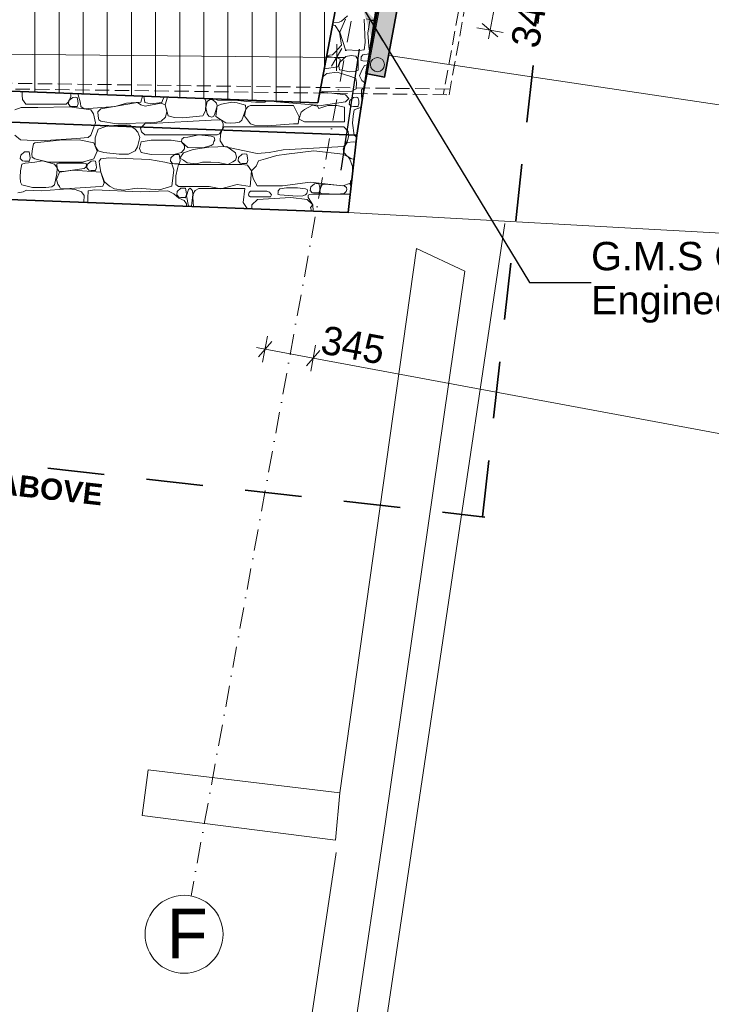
# Model space of a CAD drawing. Header units: millimetres. Extents: x -738537 to 1850049, y -250217 to 604013.
# Tile 140 of 204: x -102957 to -98083, y 71557 to 78497. Entities that reach past the tile are written whole.
import ezdxf

# ---------------------------------------------------------------- set-up
doc = ezdxf.new("R2010")
doc.units = ezdxf.units.MM
doc.header["$MEASUREMENT"] = 0
doc.set_wipeout_variables(frame=1)
for name, pattern in [('Dot & Dashed', [280, 150, -60, 0, -70]), ('Hidden Line', [140, 100, -40]), ('Long Dashed', [700, 400, -300]), ('Wipeout_Contour', [1000, 0, -1000])]:
    doc.linetypes.add(name, pattern=pattern)
for name, color, linetype in [('A_FLOORS STRUCTURE', 7, 'Continuous'), ('C_DIMS - GA', 7, 'Continuous'), ('MARKETING', 7, 'Continuous')]:
    doc.layers.add(name, color=color, linetype=linetype)
for name, color, linetype, lineweight in [('A_FLOORS STRUCTURE_Pen_No__128', 9, 'Continuous', 0), ('A_FLOORS STRUCTURE_Pen_No__3', 30, 'Continuous', 15), ('A_SITE 3D_Pen_No__128', 9, 'Continuous', 0), ('A_SURVEY_Pen_No__6', 7, 'Continuous', 5), ('A_WALL LOAD_Pen_No__1', 214, 'Continuous', 35), ('A_WALL LOAD_Pen_No__128', 9, 'Continuous', 0), ('A_WALL LOAD_Pen_No__3', 30, 'Continuous', 15), ('BUILDING_Pen_No__2', 1, 'Continuous', 25), ('C-GRID _Pen_No__5', 4, 'Continuous', 5), ('C_DIMS - GA_Pen_No__6', 7, 'Continuous', 5), ('C_TEXT GA_Pen_No__6', 7, 'Continuous', 5), ('MARKETING_Pen_No__1', 214, 'Continuous', 35), ('SEWER LINE_Pen_No__1', 214, 'Continuous', 35), ('SEWER LINE_Pen_No__4', 5, 'Continuous', 5)]:
    doc.layers.add(name, color=color, linetype=linetype, lineweight=lineweight)
doc.layers.add('MARKETING_Pen_No__171', color=7, linetype='Continuous', lineweight=0, true_color=0xdadada)
doc.layers.add('MARKETING_Pen_No__7', color=7, linetype='Continuous', lineweight=5, true_color=0x9f07ff)
doc.styles.add('GENERATED_STYLE_1', font='GOTHIC.TTF')
doc.styles.add('GENERATED_STYLE_2', font='arial.ttf')
doc.styles.add('GENERATED_STYLE_6', font='arialbd.ttf')
doc.dimstyles.new('GENERATED_STYLE__1', dxfattribs={"dimtxt": 200, "dimasz": 95, "dimexe": 0.18, "dimexo": 90000, "dimgap": 0.09, "dimtad": 1, "dimdec": 0, "dimzin": 0, "dimdsep": 46, "dimtxsty": 'GENERATED_STYLE_1', "dimblk": 'ARROWHEAD_2', "dimblk1": 'ARROWHEAD_2', "dimblk2": 'ARROWHEAD_2', "dimcen": 0.09, "dimclrd": 7, "dimclre": 7, "dimclrt": 7, "dimadec": 0, "dimazin": 0, "dimtfac": 1, "dimtdec": 4, "dimtmove": 0, "dimatfit": 3, "dimfxl": 1, "dimtolj": 1, "dimtzin": 0, "dimarcsym": 0})
doc.dimstyles.new('GENERATED_STYLE__3', dxfattribs={"dimtxt": 200, "dimasz": 95, "dimexe": 0.18, "dimexo": 90000, "dimgap": 0.09, "dimtad": 1, "dimdec": 0, "dimzin": 0, "dimdsep": 46, "dimtxsty": 'GENERATED_STYLE_1', "dimblk": 'ARROWHEAD_2', "dimblk1": 'ARROWHEAD_2', "dimblk2": 'ARROWHEAD_2', "dimcen": 0.09, "dimclrd": 7, "dimclre": 7, "dimclrt": 7, "dimadec": 0, "dimazin": 0, "dimtfac": 1, "dimtdec": 4, "dimtmove": 2, "dimatfit": 3, "dimfxl": 1, "dimtolj": 1, "dimtzin": 0, "dimarcsym": 0})
doc.dimstyles.new('GENERATED_STYLE__7', dxfattribs={"dimtxt": 0.18, "dimasz": 273.6, "dimexe": 0.18, "dimexo": 0.0625, "dimgap": 0.09, "dimtad": 0, "dimtih": 1, "dimtoh": 1, "dimdec": 4, "dimzin": 0, "dimdsep": 46, "dimcen": 0.09, "dimadec": 0, "dimazin": 0, "dimtfac": 1, "dimtdec": 4, "dimtmove": 0, "dimatfit": 3, "dimldrblk": 'ARROWHEAD_5', "dimfxl": 1, "dimtolj": 1, "dimtzin": 0, "dimarcsym": 0})

# ---------------------------------------------------------------- blocks, each defined once
blk = doc.blocks.new('*D267')
at = {"layer": 'C_DIMS - GA_Pen_No__6', "color": 7, "linetype": 'Continuous', "lineweight": 5, "transparency": 16777216}
for p, q in [((-100889, 76111.5), (-101228.2, 76174.5)), ((-100935.9, 76056.6), (-100842.1, 76166.3)), ((-100871.9, 76203.6), (-100906.2, 76019.3)), ((-93154.8, 74673.7), (-100889, 76111.5)), ((-93137.7, 74765.8), (-93171.9, 74581.5)), ((-93201.7, 74618.8), (-93107.9, 74728.5)), ((-93094.7, 74662.5), (-93154.8, 74673.7))]:
    blk.add_line(p, q, dxfattribs=at)
at = {"layer": 'C_DIMS - GA_Pen_No__6', "color": 7, "lineweight": 5, "transparency": 16777216, "char_height": 200, "attachment_point": 7, "rotation": 349.46894, "style": 'GENERATED_STYLE_1'}
for s, insert in [('\\A1;{\\pql;\\fCentury Gothic|b0|i0|c0|p34;345}', (-100846.2, 76144.2)), ('\\A1;{\\pql;\\fCentury Gothic|b0|i0|c0|p34;7\xa0867}', (-97130.3, 75453.4))]:
    blk.add_mtext(s, dxfattribs=dict(at, insert=insert))
blk = doc.blocks.new('ARROWHEAD_2')
at = {"color": 0, "linetype": 'Continuous', "lineweight": 0}
for p, q in [((0, 0), (-1, 0)), ((-0.378, -0.655), (0.378, 0.655))]:
    blk.add_line(p, q, dxfattribs=at)
blk = doc.blocks.new('*D268')
at = {"layer": 'C_DIMS - GA_Pen_No__6', "color": 7, "linetype": 'Continuous', "lineweight": 5, "transparency": 16777216}
for p, q in [((-101181.3, 76229.4), (-101275.1, 76119.7)), ((-101211.1, 76266.7), (-101245.4, 76082.4)), ((-101228.2, 76174.5), (-101288.3, 76185.7)), ((-100889, 76111.5), (-101228.2, 76174.5)), ((-100935.9, 76056.6), (-100842.1, 76166.3)), ((-100871.9, 76203.6), (-100906.2, 76019.3))]:
    blk.add_line(p, q, dxfattribs=at)
blk = doc.blocks.new('*X288')
at = {"layer": 'MARKETING_Pen_No__7', "color": 190, "linetype": 'Continuous', "lineweight": 5, "true_color": 0x9f07ff}
for p, q in [((-100661.5, 78501.4), (-100700.6, 78408.5)), ((-100688.8, 78486.6), (-100647.6, 78525.3)), ((-100522.2, 78336.2), (-100529.7, 78501.4)), ((-100515.3, 78503.4), (-100473.7, 78493.3)), ((-100733.4, 78456.5), (-100753.1, 78461.8)), ((-100750.1, 78477.9), (-100746.2, 78477.6)), ((-100746.2, 78477.6), (-100706.7, 78479.2)), ((-100704.1, 78408.3), (-100733.4, 78456.5)), ((-100706.7, 78479.2), (-100688.8, 78486.6)), ((-100489.3, 78490.9), (-100503, 78402.4)), ((-100485.5, 78491.2), (-100489.3, 78490.1)), ((-100457.9, 78489.5), (-100489.3, 78490.9)), ((-100473.7, 78493.3), (-100457, 78495.6)), ((-100715.4, 78424.7), (-100700.6, 78408.5)), ((-100688.8, 78318.3), (-100704.1, 78408.3)), ((-100700.6, 78408.5), (-100661.5, 78284.2)), ((-100503, 78402.4), (-100494.4, 78284.3)), ((-100733.4, 78267.8), (-100688.8, 78318.3)), ((-100529.7, 78284.2), (-100522.2, 78336.2)), ((-100781.6, 78238.1), (-100795.4, 78237.4)), ((-100794.1, 78244.2), (-100753.2, 78249.8)), ((-100714.3, 78225.5), (-100781.6, 78238.1)), ((-100753.2, 78249.8), (-100733.4, 78267.8)), ((-100699.7, 78218.1), (-100714.3, 78225.5)), ((-100659.9, 78237), (-100685.9, 78212.3)), ((-100661.5, 78284.2), (-100565.2, 78279.5)), ((-100621.3, 78244.2), (-100659.9, 78237)), ((-100588.1, 78239.8), (-100621.3, 78244.2)), ((-100571, 78212.3), (-100588.1, 78239.8)), ((-100565.2, 78279.5), (-100529.7, 78284.2)), ((-100551.5, 78221.3), (-100553.3, 78211.4)), ((-100551.1, 78235.2), (-100551.5, 78221.3)), ((-100540, 78249.7), (-100551.1, 78235.2)), ((-100493.5, 78255.8), (-100540, 78249.7)), ((-100494.9, 78284.2), (-100489.2, 78284.3)), ((-100811.9, 78149.8), (-100714.3, 78164.8)), ((-100714.3, 78164.8), (-100699.7, 78207.2)), ((-100698, 78200.7), (-100709.1, 78171.4)), ((-100709.1, 78171.4), (-100702.7, 78144.7)), ((-100699.7, 78207.2), (-100699.7, 78218.1)), ((-100685.9, 78212.3), (-100698, 78200.7)), ((-100571, 78141), (-100571, 78212.3)), ((-100553.3, 78211.4), (-100540, 78206.5)), ((-100526.3, 78175.3), (-100547.2, 78140.8)), ((-100540, 78206.5), (-100501.5, 78203.7)), ((-100505.2, 78179.2), (-100526.3, 78175.3)), ((-100817.3, 78099), (-100821.2, 78100.4)), ((-100793.3, 78117), (-100817.3, 78099)), ((-100721, 78128.5), (-100793.3, 78117)), ((-100617.2, 78094.1), (-100721, 78128.5)), ((-100702.7, 78144.7), (-100685.9, 78141)), ((-100685.9, 78141), (-100635, 78130.2)), ((-100635, 78130.2), (-100593, 78131.4)), ((-100589.2, 78081.6), (-100617.2, 78094.1)), ((-100593, 78131.4), (-100571, 78141)), ((-100584, 78053.5), (-100589.2, 78081.6)), ((-100547.2, 78140.8), (-100562.2, 78102.3)), ((-100562.2, 78102.3), (-100545.8, 78069.7)), ((-100586.3, 78008.8), (-100584, 78053.5)), ((-100529.4, 78020.2), (-100549.4, 78001.9)), ((-100545.8, 78069.7), (-100526.3, 78055.2)), ((-100526.3, 78055.2), (-100524.2, 78054.5)), ((-102941, 77990.9), (-102940.1, 77965.3)), ((-102940.1, 77965.3), (-102938.1, 77935.7)), ((-102610.2, 77919.9), (-102597.2, 77956.5)), ((-102584.1, 77949.5), (-102610.1, 77926.9)), ((-102597.2, 77956.5), (-102598.2, 77978)), ((-102565.6, 77951.2), (-102584.1, 77949.5)), ((-102552.4, 77949.5), (-102565.6, 77951.2)), ((-102546.6, 77924.5), (-102552.4, 77949.5)), ((-102546.9, 77976), (-102528.8, 77909.3)), ((-102103.7, 77915.2), (-102091.1, 77958.8)), ((-102082.2, 77958.5), (-102075.6, 77914)), ((-101951.1, 77928.3), (-101941, 77949.6)), ((-101941, 77949.6), (-101941.5, 77953.1)), ((-101914.7, 77952.1), (-101931.8, 77896.4)), ((-100758.4, 77979.1), (-100842.9, 77985.4)), ((-100840.8, 77996.5), (-100812.1, 77988.6)), ((-100812.1, 77988.6), (-100617.2, 77993.8)), ((-100661.5, 77968.1), (-100758.4, 77979.1)), ((-100636.7, 77942.7), (-100661.5, 77968.1)), ((-100605.5, 77949.9), (-100631.5, 77927.3)), ((-100617.2, 77993.8), (-100586.3, 78008.8)), ((-100587, 77951.5), (-100605.5, 77949.9)), ((-100573.8, 77949.9), (-100587, 77951.5)), ((-100568, 77924.8), (-100573.8, 77949.9)), ((-100549.4, 78001.9), (-100548.1, 77965.3)), ((-100548.1, 77965.3), (-100546.1, 77935.7)), ((-102947, 77879), (-102991.9, 77861.8)), ((-102878.6, 77879), (-102947, 77879)), ((-102938.1, 77935.7), (-102915, 77902.7)), ((-102915, 77902.7), (-102629.2, 77902.7)), ((-102829.4, 77879), (-102897.7, 77879)), ((-102606.6, 77882.3), (-102829.4, 77879)), ((-102629.2, 77902.7), (-102610.2, 77919.9)), ((-102610.1, 77926.9), (-102613.8, 77902.4)), ((-102613.8, 77902.4), (-102599, 77886.1)), ((-102456.9, 77861.8), (-102606.6, 77882.3)), ((-102599, 77886.1), (-102584.1, 77884.2)), ((-102584.1, 77884.2), (-102552.4, 77884.2)), ((-102552.4, 77884.2), (-102545.4, 77904.8)), ((-102545.4, 77904.8), (-102546.6, 77924.5)), ((-102528.8, 77909.3), (-102526, 77885.9)), ((-102526, 77885.9), (-102503.1, 77868.7)), ((-102503.1, 77868.7), (-102284.1, 77885.3)), ((-102128, 77912.7), (-102385.6, 77869.8)), ((-102284.1, 77885.3), (-102204.7, 77909.3)), ((-102204.7, 77909.3), (-102103.7, 77915.2)), ((-102103.4, 77896.7), (-102128, 77912.7)), ((-102073.8, 77887.6), (-102103.4, 77896.7)), ((-102075.6, 77914), (-102034, 77904)), ((-101960.5, 77908), (-102073.8, 77887.6)), ((-102034, 77904), (-101956.2, 77914.6)), ((-101931.8, 77896.4), (-101960.5, 77908)), ((-101956.2, 77914.6), (-101951.1, 77928.3)), ((-101921, 77850.2), (-101931.8, 77896.4)), ((-101931.8, 77896.4), (-101911.6, 77818.9)), ((-101644.8, 77924.4), (-101655.6, 77942.3)), ((-101648.1, 77854.3), (-101645.7, 77905.8)), ((-101645.7, 77905.8), (-101644.8, 77924.4)), ((-101635.1, 77921.2), (-101645.7, 77878.2)), ((-101645.7, 77878.2), (-101635.1, 77832.8)), ((-101618.9, 77931.8), (-101635.1, 77921.2)), ((-101601.9, 77934.2), (-101618.9, 77931.8)), ((-101582.3, 77921.2), (-101601.9, 77934.2)), ((-101583.4, 77939.6), (-101564.2, 77929.8)), ((-101570.6, 77909.4), (-101582.3, 77921.2)), ((-101582.3, 77832.8), (-101565.4, 77890.3)), ((-101565.4, 77890.3), (-101574.8, 77814.2)), ((-101565.4, 77890.3), (-101570.6, 77909.4)), ((-101535.4, 77902.7), (-101565.4, 77890.3)), ((-101564.2, 77929.8), (-101420.2, 77927.8)), ((-101461.6, 77917), (-101535.4, 77902.7)), ((-101425.1, 77911.8), (-101461.6, 77917)), ((-101391.5, 77902.7), (-101425.1, 77911.8)), ((-101420.2, 77927.8), (-101356.4, 77921.5)), ((-101367.1, 77895.3), (-101391.5, 77902.7)), ((-101363.5, 77867.4), (-101367.1, 77895.3)), ((-101348, 77886.2), (-101363.5, 77867.4)), ((-101356.4, 77921.5), (-101295.1, 77915.2)), ((-101331.4, 77891.5), (-101348, 77886.2)), ((-101027.8, 77891.5), (-101331.4, 77891.5)), ((-101295.1, 77915.2), (-101229.6, 77916.4)), ((-101229.6, 77916.4), (-101220, 77925.8)), ((-101151.8, 77923.3), (-101147.9, 77919.2)), ((-101147.9, 77919.2), (-100833.1, 77893.5)), ((-100987.7, 77812.2), (-101027.8, 77891.5)), ((-100894.3, 77894), (-100949.3, 77863.1)), ((-100858.3, 77887.2), (-100894.3, 77894)), ((-100849.1, 77871.4), (-100858.3, 77887.2)), ((-100786.1, 77892.9), (-100849.1, 77871.4)), ((-100833.1, 77893.5), (-100661.5, 77919.2)), ((-100722, 77892.6), (-100786.1, 77892.9)), ((-100669, 77881.2), (-100722, 77892.6)), ((-100669, 77776.7), (-100669, 77881.2)), ((-100661.5, 77919.2), (-100636.7, 77942.7)), ((-100631.5, 77927.3), (-100635.2, 77902.7)), ((-100635.2, 77902.7), (-100620.5, 77886.5)), ((-100620.5, 77886.5), (-100605.5, 77884.6)), ((-100605.5, 77884.6), (-100573.8, 77884.6)), ((-100555, 77879), (-100599.9, 77861.8)), ((-100573.8, 77884.6), (-100566.8, 77905.2)), ((-100566.8, 77905.2), (-100568, 77924.8)), ((-100550.9, 77879), (-100555, 77879)), ((-100546.1, 77935.7), (-100543, 77931.2)), ((-102436.6, 77832.8), (-102456.9, 77861.8)), ((-102423.9, 77769.7), (-102436.6, 77832.8)), ((-102385.6, 77869.8), (-102405.9, 77848)), ((-102405.9, 77848), (-102405.4, 77816.4)), ((-102405.4, 77816.4), (-102398.7, 77792.4)), ((-101960.5, 77782.6), (-101928.8, 77811.2)), ((-101928.8, 77811.2), (-101921, 77850.2)), ((-101911.6, 77818.9), (-101865.4, 77807.3)), ((-101865.4, 77807.3), (-101807, 77806.2)), ((-101807, 77806.2), (-101667.4, 77818.9)), ((-101667.4, 77818.9), (-101648.1, 77854.3)), ((-101635.1, 77832.8), (-101623.8, 77816.9)), ((-101623.8, 77816.9), (-101604.1, 77809.4)), ((-101604.1, 77809.4), (-101589.4, 77817.1)), ((-101589.4, 77817.1), (-101582.3, 77832.8)), ((-101574.8, 77814.2), (-101535.4, 77787.9)), ((-101391.5, 77787.9), (-101363.5, 77867.4)), ((-101363.5, 77867.4), (-101372.4, 77818.5)), ((-101372.4, 77818.5), (-101331.4, 77763.5)), ((-100996, 77763.5), (-100987.7, 77812.2)), ((-100981.9, 77824.8), (-100987.1, 77795.9)), ((-100973.6, 77846.5), (-100981.9, 77824.8)), ((-100949.3, 77863.1), (-100973.6, 77846.5)), ((-100606.4, 77817.5), (-100611.4, 77767.7)), ((-100599.9, 77861.8), (-100606.4, 77817.5)), ((-102430.5, 77752.1), (-102423.9, 77769.7)), ((-102398.7, 77792.4), (-102385.6, 77782.6)), ((-102385.6, 77782.6), (-102274.7, 77764.1)), ((-102266.7, 77754.7), (-102321.7, 77748)), ((-102274.7, 77764.1), (-102004.3, 77773)), ((-102182.3, 77753.1), (-102266.7, 77754.7)), ((-102166.6, 77742.2), (-102182.3, 77753.1)), ((-102076, 77762.7), (-102098.7, 77739.6)), ((-101566.4, 77791.2), (-102076, 77762.7)), ((-102004.3, 77773), (-101960.5, 77782.6)), ((-101535.4, 77787.9), (-101566.4, 77791.2)), ((-101524.2, 77762.2), (-101535.4, 77787.9)), ((-101535.4, 77787.9), (-101505.1, 77770.1)), ((-101517.6, 77743), (-101533.4, 77718.6)), ((-101526.2, 77729.1), (-101524.2, 77762.2)), ((-100673.3, 77743), (-101517.6, 77743)), ((-101505.1, 77770.1), (-101473.2, 77768.7)), ((-101473.2, 77768.7), (-101437.6, 77771.2)), ((-101437.6, 77771.2), (-101409.5, 77775.5)), ((-101409.5, 77775.5), (-101391.5, 77787.9)), ((-101331.4, 77763.5), (-101302.3, 77754.1)), ((-101302.3, 77754.1), (-101210.4, 77748.1)), ((-101210.4, 77748.1), (-101027.8, 77763.5)), ((-101027.8, 77763.5), (-100996, 77763.5)), ((-100987.1, 77795.9), (-100949.3, 77776.7)), ((-100949.3, 77776.7), (-100669, 77776.7)), ((-100643.6, 77710), (-100673.3, 77743)), ((-100611.4, 77767.7), (-100600.1, 77683)), ((-101533.4, 77718.6), (-101533.5, 77718.3)), ((-101533.1, 77718.3), (-101526.2, 77729.1)), ((-100639.1, 77684.5), (-100643.6, 77710))]:
    blk.add_line(p, q, dxfattribs=at)
for p in [(-102552.4, 77884.2), (-100573.8, 77884.6)]:
    blk.add_point(p, dxfattribs=at)
blk = doc.blocks.new('Fill_103', base_point=(0, 0))
at = {"color": 254, "linetype": 'Wipeout_Contour', "lineweight": 0, "ltscale": 778868.011048}
blk.add_wipeout([(-109499.7, 78239), (-109508, 78019.2), (-100580.9, 77682.3), (-100442.4, 78591.1), (-100728.2, 78594), (-100856.8, 77912.1)], dxfattribs=at).dxf.layer = 'MARKETING'
at = {"layer": 'MARKETING_Pen_No__1', "color": 214, "linetype": 'Continuous', "lineweight": 35, "flags": 128}
blk.add_lwpolyline([(-109499.7, 78239), (-109508, 78019.2), (-100580.9, 77682.3), (-100442.4, 78591.1), (-100728.2, 78594), (-100856.8, 77912.1)], close=True, dxfattribs=at)
at = {"layer": 'MARKETING_Pen_No__7', "color": 190, "linetype": 'Continuous', "lineweight": 5, "true_color": 0x9f07ff}
blk.add_blockref('*X288', (0, 0), dxfattribs=at)
blk = doc.blocks.new('*X290')
at = {"layer": 'MARKETING_Pen_No__171', "color": 254, "linetype": 'Continuous', "lineweight": 0, "true_color": 0xdadada}
for p, q in [((-102456.9, 77682.3), (-102430.5, 77752.1)), ((-102350.8, 77744.5), (-102404.1, 77726.5)), ((-102321.7, 77748), (-102350.8, 77744.5)), ((-102144, 77726.5), (-102166.6, 77742.2)), ((-102098.7, 77739.6), (-102105.6, 77732.6)), ((-102991.9, 77682.2), (-102950.6, 77650.4)), ((-102557.6, 77659.2), (-102473.7, 77667.3)), ((-102473.7, 77667.3), (-102456.9, 77682.3)), ((-102404.1, 77726.5), (-102424.5, 77665)), ((-102125.3, 77705.2), (-102144, 77726.5)), ((-102128, 77601.7), (-102111.7, 77667.8)), ((-102111.7, 77667.8), (-102125.3, 77705.2)), ((-102105.6, 77732.6), (-102098.2, 77706)), ((-102098.2, 77706), (-102076, 77686.2)), ((-102076, 77686.2), (-101566.4, 77686.2)), ((-101799.5, 77667.6), (-101802.9, 77664)), ((-101772.4, 77668.9), (-101799.5, 77667.6)), ((-101695, 77686), (-101772.4, 77668.9)), ((-101608.7, 77677.3), (-101695, 77686)), ((-101586.5, 77669.5), (-101608.7, 77677.3)), ((-101583.3, 77650.6), (-101586.5, 77669.5)), ((-101566.4, 77686.2), (-101549.8, 77692.4)), ((-101549.8, 77692.4), (-101533.1, 77718.3)), ((-101543.3, 77685.6), (-101545.3, 77642.7)), ((-101533.5, 77718.3), (-101543.3, 77685.6)), ((-100647.6, 77644), (-100639, 77684.2)), ((-100639, 77684.2), (-100639.1, 77684.5)), ((-100600.1, 77683), (-100599.9, 77682.2)), ((-100599.9, 77682.2), (-100582.4, 77668.7)), ((-102950.6, 77650.4), (-102811.5, 77643.5)), ((-102859.9, 77621.6), (-102867.3, 77586.2)), ((-102850.3, 77630.1), (-102859.9, 77621.6)), ((-102677.1, 77647.9), (-102850.3, 77630.1)), ((-102811.5, 77643.5), (-102557.6, 77659.2)), ((-102539, 77649.9), (-102677.1, 77647.9)), ((-102434.4, 77630.1), (-102539, 77649.9)), ((-102411.5, 77570.8), (-102434.4, 77630.1)), ((-102424.5, 77665), (-102425.1, 77606.7)), ((-102425.1, 77606.7), (-102404.1, 77572.7)), ((-102144, 77572.7), (-102128, 77601.7)), ((-102102.4, 77636.7), (-102113.7, 77588.9)), ((-102030.1, 77649), (-102102.4, 77636.7)), ((-101888.9, 77647.6), (-102030.1, 77649)), ((-101817.3, 77636.7), (-101888.9, 77647.6)), ((-101815.3, 77655), (-101817.3, 77636.7)), ((-101797, 77610.2), (-101817.3, 77636.7)), ((-101817.3, 77636.7), (-101772.4, 77596.5)), ((-101802.9, 77664), (-101815.3, 77655)), ((-101796.2, 77585.9), (-101797, 77610.2)), ((-101772.4, 77596.5), (-101665.7, 77593.8)), ((-101624.7, 77599.8), (-101735.4, 77581.4)), ((-101665.7, 77593.8), (-101608.7, 77609.7)), ((-101496.5, 77602.2), (-101624.7, 77599.8)), ((-101608.7, 77609.7), (-101594.4, 77619.5)), ((-101594.4, 77619.5), (-101588.1, 77638.6)), ((-101588.1, 77638.6), (-101583.3, 77650.6)), ((-101545.3, 77642.7), (-101517.6, 77602.4)), ((-101517.6, 77602.4), (-101283, 77553.8)), ((-101437, 77558.8), (-101496.5, 77602.2)), ((-101101.5, 77580.1), (-100673.3, 77602.4)), ((-100672.1, 77597.2), (-100677, 77585.9)), ((-100673.3, 77602.4), (-100647.6, 77644)), ((-100649.2, 77631.4), (-100672.1, 77597.2)), ((-100606, 77637.2), (-100649.2, 77631.4)), ((-100586.4, 77632.8), (-100606, 77637.2)), ((-102949.4, 77542.5), (-102953.1, 77518)), ((-102923.4, 77565.1), (-102949.4, 77542.5)), ((-102904.9, 77566.7), (-102923.4, 77565.1)), ((-102891.7, 77565.1), (-102904.9, 77566.7)), ((-102885.9, 77540.1), (-102891.7, 77565.1)), ((-102884.7, 77520.4), (-102885.9, 77540.1)), ((-102867.3, 77586.2), (-102872.2, 77550.9)), ((-102872.2, 77550.9), (-102870.4, 77528.6)), ((-102870.4, 77528.6), (-102850.3, 77515.3)), ((-102434.4, 77515.3), (-102411.5, 77570.8)), ((-102404.1, 77572.7), (-102365.5, 77561.3)), ((-102365.5, 77561.3), (-102255.4, 77550.2)), ((-102255.4, 77550.2), (-102190.9, 77549.4)), ((-102190.9, 77549.4), (-102144, 77572.7)), ((-102113.7, 77588.9), (-102102.4, 77560.1)), ((-102102.4, 77560.1), (-102032, 77545.8)), ((-102032, 77545.8), (-101880.9, 77543.5)), ((-101865.7, 77546.4), (-101891.7, 77523.8)), ((-101880.9, 77543.5), (-101817.3, 77560.1)), ((-101847.2, 77548), (-101865.7, 77546.4)), ((-101834, 77546.4), (-101847.2, 77548)), ((-101828.2, 77521.3), (-101834, 77546.4)), ((-101804.1, 77558.8), (-101827.7, 77520.6)), ((-101817.3, 77560.1), (-101796.2, 77585.9)), ((-101735.4, 77581.4), (-101804.1, 77558.8)), ((-101428.7, 77527.4), (-101437, 77558.8)), ((-101437, 77507.3), (-101428.7, 77527.4)), ((-101414.7, 77526.4), (-101418.4, 77501.8)), ((-101388.7, 77549), (-101414.7, 77526.4)), ((-101370.3, 77550.6), (-101388.7, 77549)), ((-101357, 77549), (-101370.3, 77550.6)), ((-101351.3, 77523.9), (-101357, 77549)), ((-101283, 77553.8), (-101200.1, 77560.1)), ((-101144.6, 77539), (-101224.5, 77517.2)), ((-101200.1, 77560.1), (-101101.5, 77580.1)), ((-101078, 77549.6), (-101144.6, 77539)), ((-100883.9, 77572.7), (-101078, 77549.6)), ((-100679.9, 77549.6), (-100883.9, 77572.7)), ((-100643.6, 77529.8), (-100679.9, 77549.6)), ((-100677, 77585.9), (-100673.1, 77561.2)), ((-100673.1, 77561.2), (-100648.9, 77535.1)), ((-100648.9, 77535.1), (-100623.6, 77519.8)), ((-100629.8, 77514.6), (-100643.6, 77529.8)), ((-102953.1, 77518), (-102938.4, 77501.7)), ((-102941.4, 77479.6), (-102950.7, 77430.9)), ((-102919.9, 77486), (-102941.4, 77479.6)), ((-102938.4, 77501.7), (-102923.4, 77499.8)), ((-102923.4, 77499.8), (-102891.7, 77499.8)), ((-102851.7, 77492.7), (-102919.9, 77486)), ((-102891.7, 77499.8), (-102884.7, 77520.4)), ((-102795.7, 77501.9), (-102851.7, 77492.7)), ((-102850.3, 77515.3), (-102753.3, 77493.6)), ((-102711, 77479.6), (-102795.7, 77501.9)), ((-102753.3, 77493.6), (-102514.5, 77492.5)), ((-102694.5, 77453), (-102711, 77479.6)), ((-102682.1, 77487), (-102694.8, 77480)), ((-102694.8, 77480), (-102694.3, 77449)), ((-102502.7, 77487), (-102682.1, 77487)), ((-102514.5, 77492.5), (-102434.4, 77515.3)), ((-102489.7, 77482.9), (-102502.7, 77487)), ((-102492.3, 77456.7), (-102487.4, 77471.3)), ((-102487.4, 77471.3), (-102489.7, 77482.9)), ((-102480.9, 77477.6), (-102484.6, 77453.1)), ((-102454.9, 77500.2), (-102480.9, 77477.6)), ((-102436.5, 77501.9), (-102454.9, 77500.2)), ((-102423.2, 77500.2), (-102436.5, 77501.9)), ((-102417.4, 77475.2), (-102423.2, 77500.2)), ((-102416.2, 77455.5), (-102417.4, 77475.2)), ((-102384.9, 77516.6), (-102396.3, 77500.4)), ((-102396.3, 77500.4), (-102394.4, 77477.1)), ((-102394.4, 77477.1), (-102384.6, 77422.2)), ((-102329.4, 77523.4), (-102384.9, 77516.6)), ((-102043, 77511.1), (-102329.4, 77523.4)), ((-101935.6, 77493.6), (-102043, 77511.1)), ((-101885.9, 77482), (-101935.6, 77493.6)), ((-101891.7, 77523.8), (-101895.4, 77499.2)), ((-101895.4, 77499.2), (-101880.7, 77483)), ((-101870.9, 77437.8), (-101885.9, 77482)), ((-101880.7, 77483), (-101865.7, 77481.1)), ((-101865.7, 77481.1), (-101834, 77481.1)), ((-101837.7, 77477.6), (-101844.9, 77448.6)), ((-101392.2, 77477.6), (-101837.7, 77477.6)), ((-101834, 77481.1), (-101827, 77501.7)), ((-101827, 77501.7), (-101828.2, 77521.3)), ((-101827.7, 77520.6), (-101804.1, 77507.3)), ((-101804.1, 77507.3), (-101776.2, 77487.5)), ((-101776.2, 77487.5), (-101711.2, 77482)), ((-101711.2, 77482), (-101668.8, 77491.8)), ((-101668.8, 77491.8), (-101609.9, 77493.6)), ((-101609.9, 77493.6), (-101558.4, 77490)), ((-101558.4, 77490), (-101489.4, 77476.2)), ((-101489.4, 77476.2), (-101455.4, 77496.1)), ((-101455.4, 77496.1), (-101437, 77507.3)), ((-101418.4, 77501.8), (-101403.7, 77485.6)), ((-101403.7, 77485.6), (-101388.7, 77483.6)), ((-101352.6, 77471.9), (-101392.2, 77477.6)), ((-101388.7, 77483.6), (-101357, 77483.6)), ((-101357, 77483.6), (-101350, 77504.3)), ((-101324.7, 77432.9), (-101352.6, 77471.9)), ((-101350, 77504.3), (-101351.3, 77523.9)), ((-101291.8, 77465.8), (-101324.7, 77432.9)), ((-101273.3, 77502.1), (-101291.8, 77465.8)), ((-101224.5, 77517.2), (-101273.3, 77502.1)), ((-100611.3, 77462.5), (-100629.8, 77514.6)), ((-100623.6, 77519.8), (-100599.8, 77512)), ((-100612.6, 77397.1), (-100611.3, 77462.5)), ((-102950.7, 77430.9), (-102953.8, 77386.2)), ((-102711, 77332.4), (-102695.3, 77411.1)), ((-102676.7, 77422.2), (-102698.7, 77369.9)), ((-102695.3, 77411.1), (-102694.5, 77453)), ((-102694.3, 77449), (-102682.1, 77429)), ((-102682.1, 77429), (-102652.2, 77426.2)), ((-102580.3, 77437), (-102676.7, 77422.2)), ((-102652.2, 77426.2), (-102502.7, 77449.1)), ((-102384.6, 77422.2), (-102580.3, 77437)), ((-102502.7, 77449.1), (-102492.3, 77456.7)), ((-102484.6, 77453.1), (-102469.9, 77436.8)), ((-102469.9, 77436.8), (-102454.9, 77434.9)), ((-102454.9, 77434.9), (-102423.2, 77434.9)), ((-102423.2, 77434.9), (-102416.2, 77455.5)), ((-102384.6, 77422.2), (-102358.6, 77354.7)), ((-102362.7, 77347.8), (-102384.6, 77422.2)), ((-101885.9, 77323.8), (-101870.9, 77437.8)), ((-101844.9, 77448.6), (-101857.4, 77397.7)), ((-101857.4, 77397.7), (-101856.8, 77335.1)), ((-101332.8, 77322.5), (-101324.7, 77432.9)), ((-101324.7, 77432.9), (-101311, 77378.6)), ((-100626.5, 77345), (-100612.6, 77397.1)), ((-102953.8, 77386.2), (-102952.3, 77352.5)), ((-102952.3, 77352.5), (-102941.4, 77332.4)), ((-102941.4, 77332.4), (-102867.7, 77315.2)), ((-102772.7, 77314.4), (-102730.6, 77320.2)), ((-102730.6, 77320.2), (-102711, 77332.4)), ((-102698.7, 77369.9), (-102688.9, 77337.8)), ((-102688.9, 77337.8), (-102676.7, 77321.9)), ((-102676.7, 77321.9), (-102671.5, 77309)), ((-102640.9, 77305.7), (-102384.6, 77321.9)), ((-102384.6, 77321.9), (-102372.3, 77324.2)), ((-102372.3, 77324.2), (-102362.7, 77347.8)), ((-102358.6, 77354.7), (-102324.2, 77323.8)), ((-102324.2, 77323.8), (-102289.9, 77306)), ((-101972.8, 77298), (-101885.9, 77323.8)), ((-101856.8, 77335.1), (-101837.7, 77322.5)), ((-101837.7, 77322.5), (-101623.1, 77320.4)), ((-101623.1, 77320.4), (-101538.8, 77305.6)), ((-101538.8, 77305.6), (-101424.1, 77335.7)), ((-101424.1, 77335.7), (-101332.8, 77322.5)), ((-101311, 77378.6), (-101283.9, 77326.4)), ((-101283.9, 77326.4), (-101105.7, 77325.8)), ((-101105.7, 77325.8), (-100910.3, 77351.6)), ((-100910.3, 77351.6), (-100679.9, 77326.5)), ((-100906.6, 77318.5), (-100910.3, 77293.9)), ((-100880.6, 77341.1), (-100906.6, 77318.5)), ((-100862.1, 77342.7), (-100880.6, 77341.1)), ((-100848.9, 77341.1), (-100862.1, 77342.7)), ((-100843.1, 77316), (-100848.9, 77341.1)), ((-100830.1, 77326.5), (-100841.9, 77296.4)), ((-100828.3, 77331.8), (-100830.1, 77326.5)), ((-100818.7, 77337.3), (-100828.3, 77331.8)), ((-100777.9, 77335.6), (-100818.7, 77337.3)), ((-100669.8, 77326.5), (-100777.9, 77335.6)), ((-100679.9, 77326.5), (-100626.5, 77345)), ((-100654.4, 77313.2), (-100669.8, 77326.5)), ((-100625.7, 77358.9), (-100629.4, 77334.4)), ((-100629.4, 77334.4), (-100620.7, 77324.7)), ((-100615.9, 77367.5), (-100625.7, 77358.9)), ((-102970.1, 77277.2), (-102933.4, 77284.2)), ((-102908.3, 77295.4), (-102933.4, 77284.2)), ((-102806.4, 77291.4), (-102908.3, 77295.4)), ((-102867.7, 77315.2), (-102772.7, 77314.4)), ((-102615.5, 77305), (-102806.4, 77291.4)), ((-102671.5, 77309), (-102640.9, 77305.7)), ((-102565.4, 77301), (-102615.5, 77305)), ((-102521.6, 77284.2), (-102565.4, 77301)), ((-102502.7, 77257.9), (-102521.6, 77284.2)), ((-102506, 77210.1), (-102502.7, 77257.9)), ((-102474, 77290.2), (-102477.9, 77240.3)), ((-102430.3, 77298.3), (-102474, 77290.2)), ((-102107.7, 77283.3), (-102430.3, 77298.3)), ((-102289.9, 77306), (-102226.1, 77296.4)), ((-102226.1, 77296.4), (-102128.5, 77309)), ((-102128.5, 77309), (-101972.8, 77298)), ((-101913.9, 77290.2), (-102107.7, 77283.3)), ((-101872.2, 77270.3), (-101913.9, 77290.2)), ((-101836, 77239.4), (-101872.2, 77270.3)), ((-101847.1, 77286.1), (-101850.8, 77261.6)), ((-101850.8, 77261.6), (-101836.1, 77245.3)), ((-101821.1, 77308.7), (-101847.1, 77286.1)), ((-101802.6, 77310.3), (-101821.1, 77308.7)), ((-101789.4, 77308.7), (-101802.6, 77310.3)), ((-101783.6, 77283.6), (-101789.4, 77308.7)), ((-101789.4, 77243.4), (-101782.4, 77264)), ((-101782.4, 77264), (-101783.6, 77283.6)), ((-101768.5, 77300.7), (-101781.5, 77256.7)), ((-101781.5, 77256.7), (-101768.5, 77183.6)), ((-101755.1, 77310.7), (-101768.5, 77300.7)), ((-101746.1, 77300.7), (-101755.1, 77310.7)), ((-101739.6, 77290.2), (-101746.1, 77300.7)), ((-101746.1, 77183.6), (-101736.7, 77264.8)), ((-101736.7, 77264.8), (-101739.6, 77290.2)), ((-101733.4, 77274.3), (-101736.4, 77245.9)), ((-101720.3, 77292.8), (-101733.4, 77274.3)), ((-101695.8, 77308), (-101720.3, 77292.8)), ((-101370.4, 77308), (-101695.8, 77308)), ((-101381.5, 77208.7), (-101370.4, 77308)), ((-101340.3, 77278.3), (-101344.3, 77263)), ((-101344.3, 77263), (-101343.3, 77255.6)), ((-101343.3, 77255.6), (-101330.8, 77248.6)), ((-101330.8, 77287.5), (-101340.3, 77278.3)), ((-101216.6, 77287.5), (-101330.8, 77287.5)), ((-101198.1, 77280.5), (-101216.6, 77287.5)), ((-101216.6, 77248.6), (-101190.9, 77249.5)), ((-101183.4, 77262.4), (-101198.1, 77280.5)), ((-101190.9, 77249.5), (-101183.4, 77262.4)), ((-101135.8, 77277.2), (-101137.5, 77267.3)), ((-101137.5, 77267.3), (-101124.2, 77262.4)), ((-101135.3, 77291.1), (-101135.8, 77277.2)), ((-101124.2, 77305.6), (-101135.3, 77291.1)), ((-101077, 77311.9), (-101124.2, 77305.6)), ((-101124.2, 77262.4), (-101001.3, 77253.4)), ((-101039.4, 77312.1), (-101077, 77311.9)), ((-100998.6, 77311.8), (-101039.4, 77312.1)), ((-101001.3, 77253.4), (-100961.9, 77255)), ((-100944, 77305.6), (-100998.6, 77311.8)), ((-100961.9, 77255), (-100944, 77262.4)), ((-100932.2, 77299.2), (-100944, 77305.6)), ((-100944, 77262.4), (-100934.1, 77271.6)), ((-100934.1, 77271.6), (-100928.8, 77291.5)), ((-100928.8, 77291.5), (-100932.2, 77299.2)), ((-100915, 77265), (-100925.3, 77259.6)), ((-100925.3, 77259.6), (-100924.5, 77244.9)), ((-100887.2, 77266.4), (-100915, 77265)), ((-100910.3, 77293.9), (-100895.6, 77277.7)), ((-100895.6, 77277.7), (-100880.6, 77275.7)), ((-100627.2, 77266.4), (-100887.2, 77266.4)), ((-100880.6, 77275.7), (-100848.9, 77275.7)), ((-100848.9, 77275.7), (-100841.9, 77296.4)), ((-100841.9, 77296.4), (-100843.1, 77316)), ((-100841.9, 77296.4), (-100840.3, 77277.4)), ((-100840.3, 77277.4), (-100830.1, 77271.6)), ((-100830.1, 77271.6), (-100721.5, 77266.9)), ((-100721.5, 77266.9), (-100669.8, 77271.6)), ((-100669.8, 77271.6), (-100655.5, 77286)), ((-100655.5, 77286), (-100651.2, 77300.9)), ((-100651.2, 77300.9), (-100654.4, 77313.2)), ((-102477.9, 77240.3), (-102476.1, 77209)), ((-101836.1, 77245.3), (-101821.1, 77243.4)), ((-101797.3, 77221.9), (-101836, 77239.4)), ((-101821.1, 77243.4), (-101789.4, 77243.4)), ((-101780.8, 77199.2), (-101797.3, 77221.9)), ((-101781, 77182.4), (-101780.8, 77199.2)), ((-101768.5, 77183.6), (-101767.8, 77181.9)), ((-101744.6, 77181), (-101746.1, 77183.6)), ((-101736.4, 77245.9), (-101732.6, 77180.5)), ((-101354.8, 77166), (-101381.5, 77208.7)), ((-101330.8, 77248.6), (-101216.6, 77248.6)), ((-101282.6, 77228.8), (-101322.2, 77191.2)), ((-101322.2, 77191.2), (-101320.5, 77164.7)), ((-101047.6, 77244), (-101282.6, 77228.8)), ((-100931.4, 77228.8), (-101047.6, 77244)), ((-100891, 77191.7), (-100931.4, 77228.8)), ((-100924.5, 77244.9), (-100891, 77191.7)), ((-100906.9, 77172.2), (-100891, 77191.7)), ((-100891, 77191.7), (-100888.6, 77148.2)), ((-100902.1, 77148.7), (-100906.9, 77172.2))]:
    blk.add_line(p, q, dxfattribs=at)
for p in [(-102891.7, 77499.8), (-101834, 77481.1), (-101357, 77483.6), (-102423.2, 77434.9), (-100848.9, 77275.7), (-101789.4, 77243.4)]:
    blk.add_point(p, dxfattribs=at)
blk = doc.blocks.new('Fill_104', base_point=(0, 0))
at = {"color": 254, "linetype": 'Wipeout_Contour', "lineweight": 0, "ltscale": 522511.046225}
blk.add_wipeout([(-109529.3, 77479), (-100641.4, 77138.7), (-100580.9, 77682.3), (-109508, 78019.2)], dxfattribs=at).dxf.layer = 'MARKETING'
at = {"layer": 'MARKETING_Pen_No__1', "color": 214, "linetype": 'Continuous', "lineweight": 35, "flags": 128}
blk.add_lwpolyline([(-109529.3, 77479), (-109508, 78019.2), (-100580.9, 77682.3), (-100641.4, 77138.7)], close=True, dxfattribs=at)
at = {"layer": 'MARKETING_Pen_No__171', "color": 254, "linetype": 'Continuous', "lineweight": 0, "true_color": 0xdadada}
blk.add_blockref('*X290', (0, 0), dxfattribs=at)
blk = doc.blocks.new('*D436')
at = {"layer": 'C_DIMS - GA_Pen_No__6', "color": 7, "linetype": 'Continuous', "lineweight": 5, "transparency": 16777216}
for p, q in [((-98955.7, 82119.1), (-99580.6, 78757.6)), ((-99525.7, 78710.7), (-99635.4, 78804.5)), ((-99672.7, 78774.7), (-99488.4, 78740.5)), ((-99580.6, 78757.6), (-99642.7, 78423.5)), ((-99734.8, 78440.7), (-99550.5, 78406.4)), ((-99697.5, 78470.4), (-99587.8, 78376.6)), ((-99642.7, 78423.5), (-99653.8, 78363.4))]:
    blk.add_line(p, q, dxfattribs=at)
at = {"layer": 'C_DIMS - GA_Pen_No__6', "color": 7, "lineweight": 5, "transparency": 16777216, "char_height": 200, "attachment_point": 7, "rotation": 79.46895, "style": 'GENERATED_STYLE_1'}
for s, insert in [('\\A1;{\\pql;\\fCentury Gothic|b0|i0|c0|p34;345}', (-99298.9, 78286.8)), ('\\A1;{\\pql;\\fCentury Gothic|b0|i0|c0|p34;}', (-98980.8, 78466))]:
    blk.add_mtext(s, dxfattribs=dict(at, insert=insert))
blk = doc.blocks.new('*D507')
at = {"layer": 'C_DIMS - GA_Pen_No__6', "color": 7, "linetype": 'Continuous', "lineweight": 5, "transparency": 16777216}
for p, q in [((-112785.4, 78443.4), (-112787.2, 78255.9)), ((-112749.6, 78411.8), (-112823, 78287.5)), ((-112786.3, 78349.7), (-112847.4, 78350.3)), ((-100723.4, 78231.2), (-112786.3, 78349.7)), ((-100760.1, 78169), (-100686.7, 78293.3)), ((-100722.5, 78324.9), (-100724.3, 78137.4)), ((-100662.3, 78230.6), (-100723.4, 78231.2))]:
    blk.add_line(p, q, dxfattribs=at)
at = {"layer": 'C_DIMS - GA_Pen_No__6', "color": 7, "lineweight": 5, "transparency": 16777216, "insert": (-107184.6, 78334.6), "char_height": 200, "attachment_point": 7, "rotation": 359.43709, "style": 'GENERATED_STYLE_1'}
blk.add_mtext('\\A1;{\\pql;\\fCentury Gothic|b0|i0|c0|p34;12\xa0063}', dxfattribs=at)
blk = doc.blocks.new('ARROWHEAD_5')
at = {"linetype": 'Continuous', "lineweight": 0}
blk.add_hatch(color=0, dxfattribs=at).paths.add_polyline_path([(-1, 0.2679), (0, 0), (-1, -0.2679)])
at = {"color": 0, "linetype": 'Continuous', "lineweight": 0}
blk.add_line((0, 0), (-1, 0), dxfattribs=at)

msp = doc.modelspace()

# ---------------------------------------------------------------- linework, layer by layer
at = {"layer": 'A_SURVEY_Pen_No__6', "color": 251, "linetype": 'Continuous', "lineweight": 5, "true_color": 0x636466}
for p, q in [((-99820.2, 76723.4), (-100159.9, 76884.3)), ((-100379.6, 72845.1), (-99820.2, 76723.4)), ((-102094.8, 72887.2), (-102053.1, 73210.1)), ((-102053.1, 73210.1), (-100701.6, 73047)), ((-100701.6, 73047), (-100732.7, 72714.7)), ((-100732.7, 72714.7), (-102094.8, 72887.2)), ((-100379.6, 72845.1), (-101680.3, 64066.5)), ((-102022.3, 63916.7), (-100727.7, 72627.9))]:
    msp.add_line(p, q, dxfattribs=at)
at = {"layer": 'A_WALL LOAD_Pen_No__3', "color": 30, "linetype": 'Continuous', "lineweight": 15, "flags": 128}
msp.add_lwpolyline([(-92507.1, 77071.6), (-91939.4, 80980.4), (-99074.9, 85133.6), (-100357, 78244.9)], close=True, dxfattribs=at)
at = {"layer": 'A_WALL LOAD_Pen_No__3', "color": 30, "linetype": 'Hidden Line', "lineweight": 15}
for points in [[(-98895, 83928.3), (-99970.4, 77975.6)], [(-99931, 77968.4), (-98855.7, 83921.2)]]:
    msp.add_lwpolyline(points, dxfattribs=at)
at = {"layer": 'C-GRID _Pen_No__5', "color": 4, "linetype": 'Dot & Dashed', "lineweight": 5}
msp.add_line((-101749.8, 72320.5), (-101749.8, 72320.5), dxfattribs=at)
at = {"layer": 'C-GRID _Pen_No__5', "color": 4, "linetype": 'Continuous', "lineweight": 5}
msp.add_circle((-101799.3, 72050), 275, dxfattribs=at)
at = {"layer": 'SEWER LINE_Pen_No__1', "color": 214, "linetype": 'Long Dashed', "lineweight": 35}
msp.add_line((-99695.9, 74993.3), (-98282.9, 87603.5), dxfattribs=at)

# ---------------------------------------------------------------- texts
at = {"layer": 'A_SURVEY_Pen_No__6', "color": 7, "linetype": 'Continuous', "lineweight": 5, "insert": (-103512.9, 75274), "char_height": 150, "attachment_point": 5, "rotation": 353.60664, "style": 'GENERATED_STYLE_6'}
msp.add_mtext('\\A1;{\\pqc;\\fArial|b1|i0|c0|p34;LINE OF ROOF ABOVE}', dxfattribs=at)
at = {"layer": 'C-GRID _Pen_No__5', "color": 4, "linetype": 'Continuous', "lineweight": 5, "insert": (-101919.6, 72230), "char_height": 350, "attachment_point": 1, "style": 'GENERATED_STYLE_1'}
msp.add_mtext('\\A1;{\\pql;\\pt0;\\fCentury Gothic|b0|i0|c0|p34;F}', dxfattribs=at)
at = {"layer": 'C_TEXT GA_Pen_No__6', "color": 18, "linetype": 'Continuous', "lineweight": 5, "true_color": 0x000000, "insert": (-98930.9, 76645.5), "char_height": 200, "attachment_point": 4, "line_spacing_factor": 0.930574, "style": 'GENERATED_STYLE_2'}
msp.add_mtext('\\A1;{\\pql;\\fArial|b0|i0|c0|p34;G.M.S Col. to \\P\\pql;\\fArial|b0|i0|c0|p34;Engineers detail}', dxfattribs=at)

# ---------------------------------------------------------------- wipeouts: each hides what was drawn before it
at = {"color": 254, "linetype": 'Wipeout_Contour', "lineweight": 0, "ltscale": 1067346.292410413}
msp.add_wipeout([(-112606.1, 78715.6), (-112714.8, 75735.3), (-109602.7, 75612.8), (-109507.2, 78019.2), (-109498.4, 78240.7), (-100547.7, 77900.4), (-100419.3, 78590.9), (-112445.3, 78714)], dxfattribs=at).dxf.layer = 'A_FLOORS STRUCTURE'

# ---------------------------------------------------------------- next in the draw order: hatches: boundary and pattern name
at = {"layer": 'A_FLOORS STRUCTURE_Pen_No__128', "linetype": 'Continuous', "lineweight": 0}
h = msp.add_hatch(dxfattribs=at)
h.set_pattern_fill('PATTERN__DECK_II', color=9, style=0, pattern_type=2)
h.set_pattern_definition([(90, (0, 0), (-170, 0), [])])
h.paths.add_polyline_path([(-112606.1, 78715.6), (-112714.8, 75735.3), (-109602.7, 75612.8), (-109507.2, 78019.2), (-109498.4, 78240.7), (-100547.7, 77900.4), (-100419.3, 78590.9), (-112445.3, 78714)])

# ---------------------------------------------------------------- next in the draw order: linework, layer by layer
at = {"layer": 'A_FLOORS STRUCTURE_Pen_No__3', "color": 30, "linetype": 'Continuous', "lineweight": 15}
msp.add_lwpolyline([(-112606.1, 78715.6), (-112714.8, 75735.3), (-109602.7, 75612.8), (-109507.2, 78019.2), (-109498.4, 78240.7), (-100547.7, 77900.4), (-100419.3, 78590.9), (-112445.3, 78714)], close=True, dxfattribs=at)
at = {"layer": 'A_SURVEY_Pen_No__6', "color": 251, "linetype": 'Continuous', "lineweight": 5, "true_color": 0x636466}
for p, q in [((-99538.9, 77060), (-101325.8, 65048.3)), ((-100159.9, 76884.3), (-100701.6, 73047))]:
    msp.add_line(p, q, dxfattribs=at)
at = {"layer": 'SEWER LINE_Pen_No__1', "color": 214, "linetype": 'Long Dashed', "lineweight": 35}
msp.add_line((-130585.9, 78454.6), (-99680.3, 74991.6), dxfattribs=at)

# ---------------------------------------------------------------- next in the draw order: dimensions: what is measured, and where the dimension line sits
at = {"layer": 'C_DIMS - GA', "color": 7, "linetype": 'Continuous', "lineweight": 5}
for base, p1, p2, picture, middle in [((-101228.2, 76174.5), (-99877.4, 81553.1), (-100216.6, 81616.2), '*D268', (-100603.1, 76200.7)), ((-100889, 76111.5), (-91980.9, 80988.1), (-99877.4, 81553.1), '*D267', (-96774.3, 75488.9))]:
    dim = msp.add_linear_dim(base=base, p1=p1, p2=p2, angle=169.46894, dimstyle='GENERATED_STYLE__1', dxfattribs=at)
    dim.commit()
    dim.dimension.update_dxf_attribs({"geometry": picture, "text_midpoint": middle, "dimtype": 160, "text_rotation": 349.46894})

# ---------------------------------------------------------------- next in the draw order: block references
at = {"layer": 'MARKETING_Pen_No__7', "color": 190, "linetype": 'Continuous', "lineweight": 5, "true_color": 0x9f07ff}
msp.add_blockref('Fill_103', (0, 0), dxfattribs=at)

# ---------------------------------------------------------------- next in the draw order: hatches: boundary and pattern name
at = {"layer": 'A_SITE 3D_Pen_No__128', "linetype": 'Continuous', "lineweight": 0}
h = msp.add_hatch(dxfattribs=at)
h.set_pattern_fill('PATTERN__PAVING', color=9, style=0, pattern_type=2)
h.set_pattern_definition([(0, (20053.95, 1033.6), (0, 400), [300, -100]), (0, (20353.95, 1133.6), (0, 400), [300, -100]), (0, (20253.95, 1233.6), (0, 400), [300, -100]), (0, (20153.95, 1333.6), (0, 400), [300, -100]), (90, (20253.95, 1033.6), (-400, 0), [300, -100]), (90, (20153.95, 1133.6), (-400, 0), [300, -100]), (90, (20053.95, 1233.6), (-400, 0), [300, -100]), (90, (20353.95, 1333.6), (-400, 0), [300, -100])])
h.paths.add_polyline_path([(-113774.8, 89196.8), (-98783.8, 87454.8), (-99198.5, 85205.6), (-96185.9, 83435.6), (-95783.9, 86779.8), (-92399.2, 86367.7), (-92399.2, 91976.2), (-85899.2, 91976.2), (-85899.2, 84290.4, 0.116634), (-85562.7, 83478.7), (-84856.4, 82687.8), (-81078.9, 80039.2), (-80162.4, 79600.8), (-75775.8, 78209.1), (-70191.6, 78471.5, 0.103683), (-68959.3, 79690.8), (-68528.6, 80917.5), (-68168.9, 82333.4), (-67867.6, 84420.9), (-67919, 85319.5), (-68602.9, 87625.8), (-68756.6, 87577.3), (-68067.7, 85290.9), (-68029.1, 84441.7), (-68335.9, 82451), (-68681.2, 80958.8), (-69095.9, 79803.2, -0.100494), (-70228, 78696.8), (-75693.1, 78514.3), (-80076.9, 79856.2), (-80949.5, 80226.9), (-84735.5, 83025.2), (-85281.8, 83645.1, -0.117949), (-85618.3, 84456.7), (-85618.3, 85412.2), (-84330.3, 86367.7), (-84330.3, 92329), (-85618.3, 92329), (-85618.3, 92317.2), (-97876.4, 92317.2), (-98743.1, 87655), (-113758.4, 89337.5)])
at = {"layer": 'A_WALL LOAD_Pen_No__128', "linetype": 'Continuous', "lineweight": 0}
msp.add_hatch(color=9, dxfattribs=at).paths.add_polyline_path([(-99198.5, 85205.6), (-100490.3, 78264.8), (-100517.7, 78117.4), (-100385.3, 78092.7), (-99066, 85180.9)])

# ---------------------------------------------------------------- next in the draw order: linework, layer by layer
at = {"layer": 'A_WALL LOAD_Pen_No__1', "color": 214, "linetype": 'Continuous', "lineweight": 35, "flags": 128}
msp.add_lwpolyline([(-99198.5, 85205.6), (-100490.3, 78264.8), (-100517.7, 78117.4), (-100385.3, 78092.7), (-99066, 85180.9)], close=True, dxfattribs=at)
at = {"layer": 'SEWER LINE_Pen_No__4', "color": 5, "linetype": 'Continuous', "lineweight": 5}
msp.add_circle((-100436.3, 78180.6), 50, dxfattribs=at)

# ---------------------------------------------------------------- next in the draw order: block references
at = {"layer": 'MARKETING_Pen_No__171', "color": 254, "linetype": 'Continuous', "lineweight": 0, "true_color": 0xdadada}
msp.add_blockref('Fill_104', (0, 0), dxfattribs=at)

# ---------------------------------------------------------------- next in the draw order: dimensions: what is measured, and where the dimension line sits
at = {"layer": 'C_DIMS - GA', "color": 7, "linetype": 'Continuous', "lineweight": 5}
dim = msp.add_linear_dim(base=(-99642.7, 78423.5), p1=(-100546.4, 78937.2), p2=(-100550, 78592.2), angle=259.46895, text='345^M', dimstyle='GENERATED_STYLE__3', dxfattribs=at)
dim.commit()
dim.dimension.update_dxf_attribs({"geometry": '*D436', "text_midpoint": (-99080.1, 78478.7), "dimtype": 160, "text_rotation": 79.46895})
dim = msp.add_linear_dim(base=(-112786.3107, 78349.682), p1=(-100719.8993, 78586.9176), p2=(-112788.8605, 78090.1586), angle=179.43709, dimstyle='GENERATED_STYLE__1', dxfattribs=at)
dim.commit()
dim.dimension.update_dxf_attribs({"geometry": '*D507', "text_midpoint": (-106763.8297, 78430.5181), "dimtype": 160, "text_rotation": 359.43709})

# ---------------------------------------------------------------- next in the draw order: leaders
at = {"layer": 'C_TEXT GA_Pen_No__6', "color": 7, "linetype": 'Continuous', "lineweight": 5, "annotation_type": 0, "has_hookline": 1, "hookline_direction": 0, "text_width": 1961.9}
msp.add_leader([(-100541.9, 78585.1), (-99364.4, 76645.5), (-98931, 76645.5)], dimstyle='GENERATED_STYLE__7', dxfattribs=at)

# ---------------------------------------------------------------- next in the draw order: linework, layer by layer
at = {"layer": 'A_WALL LOAD_Pen_No__3', "color": 30, "linetype": 'Hidden Line', "lineweight": 15}
for points in [[(-99929.6, 78008), (-106905.6, 78100)], [(-106906.1, 78060), (-99930.1, 77968)]]:
    msp.add_lwpolyline(points, dxfattribs=at)
at = {"layer": 'BUILDING_Pen_No__2', "color": 1, "linetype": 'Continuous', "lineweight": 25}
msp.add_line((-100691.4, 77437.5), (-100562.7, 78289.5), dxfattribs=at)
at = {"layer": 'C-GRID _Pen_No__5', "color": 4, "linetype": 'Dot & Dashed', "lineweight": 5}
msp.add_line((-98454.8, 90333.5), (-101749.8, 72320.5), dxfattribs=at)
at = {"layer": 'SEWER LINE_Pen_No__4', "color": 5, "linetype": 'Continuous', "lineweight": 5}
msp.add_line((-93239.7, 76729.2), (-100641.4, 77138.7), dxfattribs=at)

doc.saveas('drawing.dxf')
